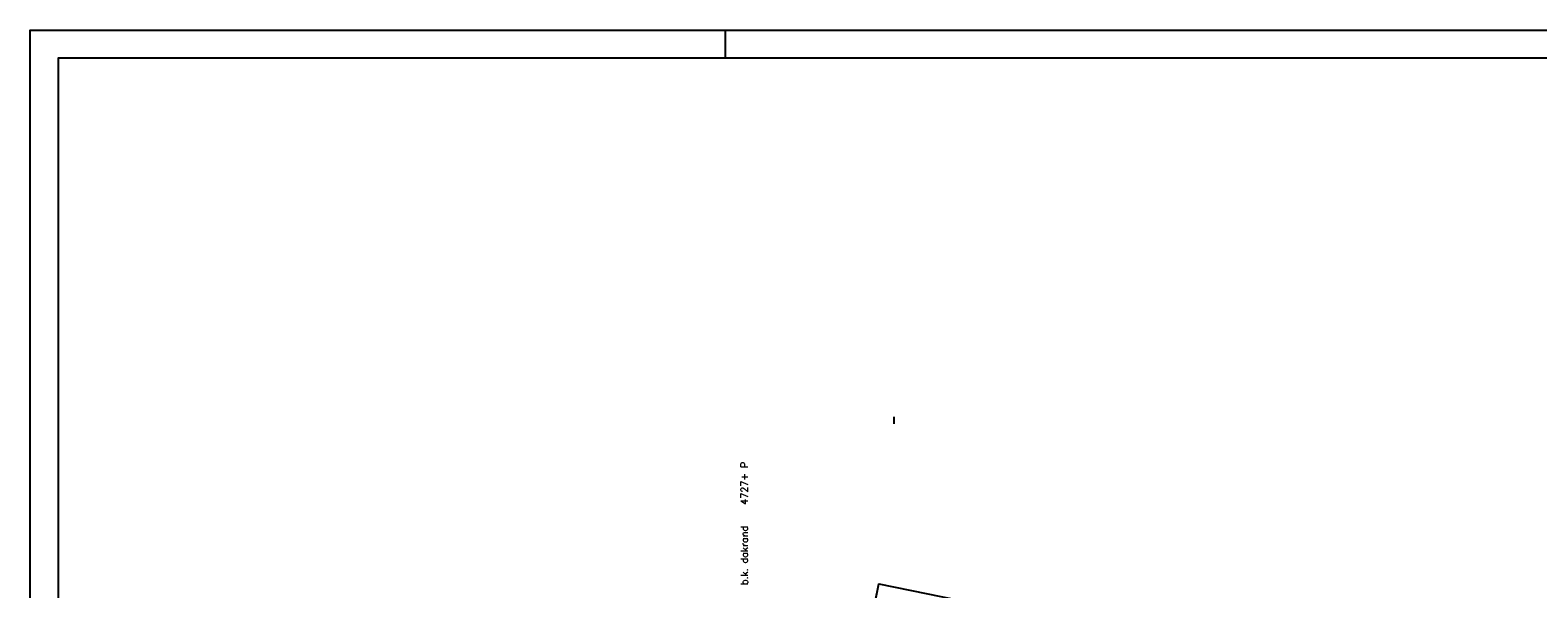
# Model space of a CAD drawing. Extents: x -101594 to 410648, y -2831 to 169921.
# Tile 10 of 31: x -101594 to -48034, y 96221 to 116069. Entities that reach past the tile are written whole.
import ezdxf
from ezdxf.enums import TextEntityAlignment as Align

# ---------------------------------------------------------------- set-up
doc = ezdxf.new("R2010")
doc.units = 0
doc.header["$LTSCALE"] = 50
doc.header["$MEASUREMENT"] = 0
doc.layers.get('0').update_dxf_attribs({"linetype": 'CONTINUOUS'})
for name, color, linetype in [('A--01A1_ACEER', 1, 'CONTINUOUS'), ('A--L27A1_DAKEN', 1, 'CONTINUOUS'), ('A--L27A4_DAKEN', 4, 'CONTINUOUS'), ('A--T01A-25_TEKST', 2, 'CONTINUOUS'), ('X--L$2A-_KADER', 7, 'CONTINUOUS')]:
    doc.layers.add(name, color=color, linetype=linetype)
doc.styles.add('HIEMSTRA', font='romans.shx')

# ---------------------------------------------------------------- blocks, each defined once
blk = doc.blocks.new('KAD_A0')
at = {"layer": 'X--L$2A-_KADER', "color": 1}
blk.add_line((0, 584), (10, 584), dxfattribs=at)
blk.add_lwpolyline([(-1179, -10), (-1179, 831), (10, 831), (10, -10)], close=True, dxfattribs=at)
at = {"layer": 'X--L$2A-_KADER', "color": 4}
blk.add_lwpolyline([(-1169, 0), (0, 0), (0, 821), (-1169, 821)], close=True, dxfattribs=at)

msp = doc.modelspace()

# ---------------------------------------------------------------- linework, layer by layer
at = {"layer": 'A--01A1_ACEER', "color": 6}
msp.add_lwpolyline([(-71701.8, 95111.5), (-71440.6, 96393.9), (-61409.4, 94350.5)], dxfattribs=at)
at = {"layer": 'A--L27A1_DAKEN'}
msp.add_lwpolyline([(-70904.9, 102080.2), (-70904.9, 102335.3)], dxfattribs=at)
at = {"layer": 'A--L27A4_DAKEN', "color": 5}
msp.add_lwpolyline([(-69522.2, 62956.4), (-70177.7, 59738.5), (-78559.5, 61445.9), (-71440.6, 96393.9), (-61409.4, 94350.5), (-61409.4, 73688.1), (-64280.5, 73688.1)], dxfattribs=at)

# ---------------------------------------------------------------- block references
at = {"xscale": 100, "yscale": 100, "zscale": 100, "rotation": 90}
msp.add_blockref('KAD_A0', (-18494.2, 115068.8), dxfattribs=at)

# ---------------------------------------------------------------- texts
at = {"layer": 'A--T01A-25_TEKST', "style": 'HIEMSTRA'}
msp.add_text('b.k. dakrand   4727+ P', height=250, rotation=90, dxfattribs=at).set_placement((-76094, 100738.8), align=Align.RIGHT)

doc.saveas('drawing.dxf')
